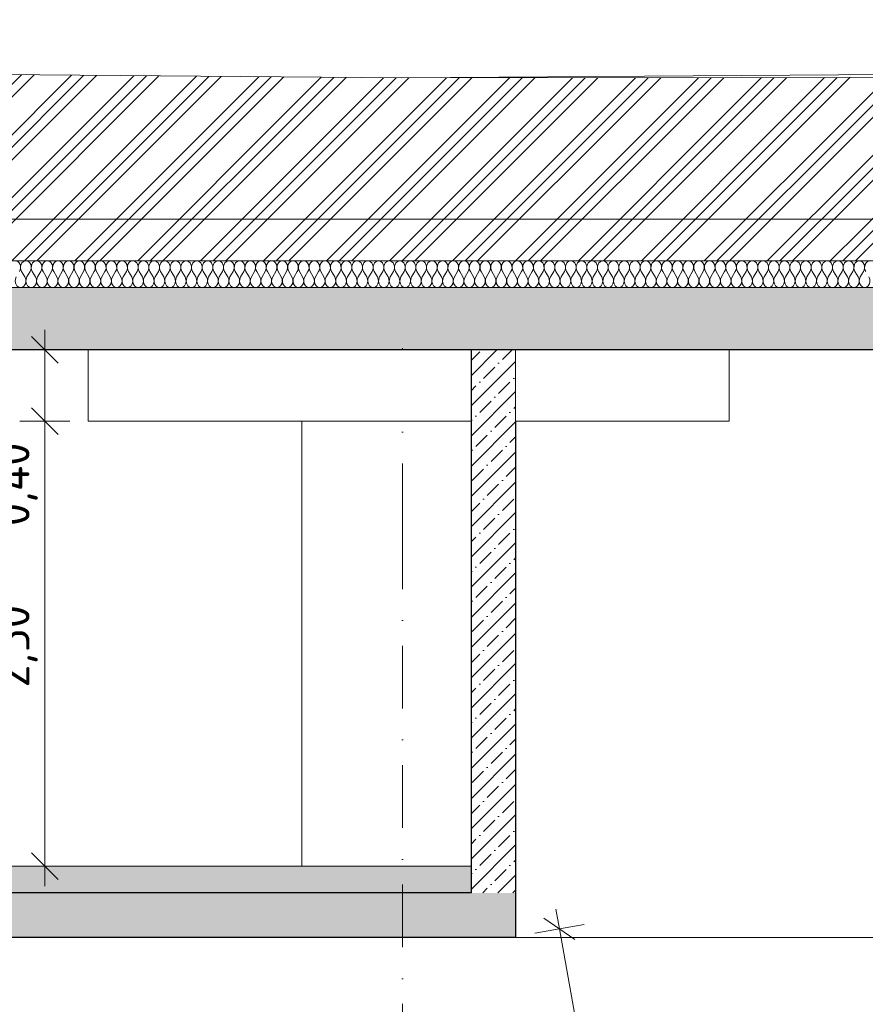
# Model space of a CAD drawing. Header units: millimetres. Extents: x -7244281 to -6598479, y 5719953 to 5938280.
# Tile 7 of 73: x -6799491 to -6794743, y 5729421 to 5734951. Entities that reach past the tile are written whole.
import ezdxf
from ezdxf.enums import TextEntityAlignment as Align

# ---------------------------------------------------------------- set-up
doc = ezdxf.new("R2010")
doc.units = ezdxf.units.MM
doc.header["$MEASUREMENT"] = 0
doc.set_wipeout_variables(frame=1)
doc.linetypes.add('Wipeout_Contour', pattern=[1000, 0, -1000])
doc.linetypes.add('Штрихпунктирная', pattern=[670.277762, 352.777767, -176.388884, 0, -141.111112])
for name, color, linetype, lineweight in [('0_Ном._пера__1', 7, 'Continuous', 0), ('0_Ном._пера__120', 7, 'Continuous', 0), ('АР-Перекрытия_Приямки.АР_Ном._пера__1', 7, 'Continuous', 30), ('АР-Перекрытия_Приямки.АР_Ном._пера__101', 252, 'Continuous', 0), ('АР-Разуклонка кровли_Ном._пера__1', 7, 'Continuous', 0), ('АР-Стены_внутренние_пилоны.АР_Ном._пера__1', 7, 'Continuous', 30), ('АР-Чертеж-Оси_Осевые размеры.АР_Ном._пера__120', 7, 'Continuous', 0), ('АР-Чертеж-Размеры.АР_Ном._пера__1', 7, 'Continuous', 0), ('Местность - Рельеф_Ном._пера__1', 7, 'Continuous', 0)]:
    doc.layers.add(name, color=color, linetype=linetype, lineweight=lineweight)
for name, color, linetype in [('АР-Перекрытия_Приямки.АР', 7, 'Continuous'), ('АР-Разуклонка кровли', 7, 'Continuous'), ('АР-Стены_внутренние_пилоны.АР', 7, 'Continuous'), ('АР-Чертеж-Оси_Осевые размеры.АР', 7, 'Continuous'), ('АР-Чертеж-Размеры.АР', 7, 'Continuous'), ('Местность - Рельеф', 7, 'Continuous')]:
    doc.layers.add(name, color=color, linetype=linetype)
doc.layers.add('АР-Перекрытия_Приямки.АР_Ном._пера__180', color=7, linetype='Continuous', lineweight=5, true_color=0xd6cda7)
doc.styles.add('РЎР“Р•РќР•Р\xa0Р\x98Р\xa0_РЎРўР\x98Р›Р¬_1', font='GOTHIC.TTF')
doc.styles.add('РЎР“Р•РќР•Р\xa0Р\x98Р\xa0_РЎРўР\x98Р›Р¬_2', font='GOST_Common.ttf')
doc.dimstyles.new('СГЕНЕРИР_СТИЛЬ__2', dxfattribs={"dimtxt": 300, "dimasz": 142.5, "dimexe": 0.18, "dimexo": 0.0625, "dimgap": 0, "dimtad": 1, "dimlfac": 0.001, "dimzin": 0, "dimdsep": 46, "dimtxsty": 'РЎР“Р•РќР•Р\xa0Р\x98Р\xa0_РЎРўР\x98Р›Р¬_2', "dimblk": 'ARROWHEAD_6', "dimblk1": 'ARROWHEAD_6', "dimblk2": 'ARROWHEAD_6', "dimcen": 0.09, "dimclrd": 7, "dimclre": 7, "dimclrt": 7, "dimadec": 0, "dimazin": 0, "dimtfac": 1, "dimtdec": 4, "dimtmove": 0, "dimatfit": 3, "dimfxl": 1, "dimtolj": 1, "dimtzin": 0, "dimarcsym": 0})
doc.dimstyles.new('СГЕНЕРИР_СТИЛЬ__3', dxfattribs={"dimtxt": 200, "dimasz": 142.5, "dimexe": 0.18, "dimexo": 300000, "dimgap": 0, "dimtad": 1, "dimlfac": 0.001, "dimzin": 0, "dimdsep": 46, "dimtxsty": 'РЎР“Р•РќР•Р\xa0Р\x98Р\xa0_РЎРўР\x98Р›Р¬_2', "dimblk": 'ARROWHEAD_6', "dimblk1": 'ARROWHEAD_6', "dimblk2": 'ARROWHEAD_6', "dimcen": 0.09, "dimclrd": 7, "dimclre": 7, "dimclrt": 7, "dimadec": 0, "dimazin": 0, "dimtfac": 1, "dimtdec": 4, "dimtmove": 0, "dimatfit": 3, "dimfxl": 1, "dimtolj": 1, "dimtzin": 0, "dimarcsym": 0})
pattern_1 = [(45, (-6283484.88, 5731196.98), (-84.852814, 84.852814), []), (45, (-6283527.3, 5731239.41), (-84.852814, 84.852814), [90, -30, 0, -30])]

# ---------------------------------------------------------------- blocks, each defined once
blk = doc.blocks.new('Элемент Разреза_2_1', base_point=(-6283484.9, 5731197))
at = {"layer": 'АР-Стены_внутренние_пилоны.АР', "linetype": 'Continuous', "lineweight": 0, "true_color": 0x000000}
h = blk.add_hatch(dxfattribs=at)
h.set_pattern_fill('ЖЕЛЕЗОБЕТОН__PROJECT__0001', color=18, style=0, pattern_type=2)
h.set_pattern_definition(pattern_1)
h.paths.add_polyline_path([(-6796706.6, 5733097), (-6796956.6, 5733097), (-6796956.6, 5730047), (-6796706.6, 5730047)])
at = {"layer": 'АР-Стены_внутренние_пилоны.АР_Ном._пера__1', "color": 7, "linetype": 'Continuous', "lineweight": 30}
for p, q in [((-6796956.6, 5733097), (-6796956.6, 5730197)), ((-6796706.6, 5733097), (-6796706.6, 5730047)), ((-6796956.6, 5730197), (-6796956.6, 5730047))]:
    blk.add_line(p, q, dxfattribs=at)
blk = doc.blocks.new('Элемент Разреза_6_1', base_point=(-6283484.9, 5731197))
at = {"layer": 'АР-Перекрытия_Приямки.АР_Ном._пера__101', "linetype": 'Continuous', "lineweight": 0}
h = blk.add_hatch(dxfattribs=at)
h.set_pattern_fill('ЖЕЛЕЗОБЕТОН__PROJECT__0001', color=252, style=0, pattern_type=2)
h.set_pattern_definition(pattern_1)
h.paths.add_polyline_path([(-6808853.1, 5733097), (-6767056.6, 5733097), (-6767056.6, 5733447), (-6808853.1, 5733447)])
at = {"layer": 'АР-Перекрытия_Приямки.АР_Ном._пера__1', "color": 7, "linetype": 'Continuous', "lineweight": 30}
for p, q in [((-6767056.6, 5733447), (-6808853.1, 5733447)), ((-6796956.6, 5733097), (-6808853.1, 5733097)), ((-6796706.6, 5733097), (-6796956.6, 5733097)), ((-6767456.6, 5733097), (-6796706.6, 5733097))]:
    blk.add_line(p, q, dxfattribs=at)
blk = doc.blocks.new('Элемент Разреза_7_1', base_point=(-6283484.9, 5731197))
at = {"layer": 'АР-Стены_внутренние_пилоны.АР_Ном._пера__1', "color": 7, "linetype": 'Continuous', "lineweight": 20}
for p in [(-6789706.6, 5733097), (-6796706.6, 5729797)]:
    blk.add_line(p, (-6789706.6, 5729797), dxfattribs=at)
blk = doc.blocks.new('Элемент Разреза_9_1', base_point=(-6283484.9, 5731197))
at = {"layer": 'Местность - Рельеф', "linetype": 'Continuous', "lineweight": 0, "true_color": 0x000000}
h = blk.add_hatch(dxfattribs=at)
h.set_pattern_fill('АЛЮМИНИЙ_0001', color=18, style=0, pattern_type=2)
h.set_pattern_definition([(45, (-6283484.88, 5731196.98), (-176.7767, 176.7767), []), (45, (-6283520.23, 5731232.34), (-176.7767, 176.7767), []), (45, (-6283555.6, 5731267.7), (-176.7767, 176.7767), [])])
h.paths.add_polyline_path([(-6808853.1, 5733447), (-6767056.6, 5733447), (-6767056.6, 5729797), (-6764184.8, 5729797), (-6764184.8, 5734950.9), (-6765000.5, 5734934), (-6768199.7, 5734932.4), (-6777057.5, 5734897), (-6783555, 5734762.4), (-6785794.5, 5734713.8), (-6789811.1, 5734630.6), (-6797346.2, 5734623.6), (-6802770.1, 5734669), (-6808169.9, 5734610.5), (-6808294.5, 5734612.9), (-6808853.1, 5734614.7)])
at = {"layer": 'Местность - Рельеф_Ном._пера__1', "color": 7, "linetype": 'Continuous', "lineweight": 0}
blk.add_line((-6786181.8, 5734705.7), (-6797346.2, 5734623.6), dxfattribs=at)
at = {"layer": 'Местность - Рельеф_Ном._пера__1', "color": 7, "linetype": 'Continuous', "lineweight": 0, "flags": 128}
blk.add_lwpolyline([(-6808853.1, 5734614.7), (-6808294.5, 5734612.9), (-6808169.9, 5734610.5), (-6802770.1, 5734669), (-6797346.2, 5734623.6), (-6789811.1, 5734630.6), (-6785794.5, 5734713.8), (-6783555, 5734762.4), (-6777057.5, 5734897), (-6768199.7, 5734932.4), (-6765000.5, 5734934), (-6764184.8, 5734950.9)], dxfattribs=at)
blk = doc.blocks.new('Элемент Разреза_12_1', base_point=(-6283484.9, 5731197))
at = {"layer": 'АР-Разуклонка кровли_Ном._пера__1', "color": 7, "linetype": 'Continuous', "lineweight": 0, "flags": 128}
blk.add_lwpolyline([(-6767056.6, 5733787), (-6769790.5, 5733831.5), (-6808853.1, 5733831.5)], dxfattribs=at)
blk = doc.blocks.new('Элемент Разреза_16_1', base_point=(-6283484.9, 5731197))
at = {"layer": 'АР-Стены_внутренние_пилоны.АР_Ном._пера__1', "color": 7, "linetype": 'Continuous', "lineweight": 0}
blk.add_line((-6797906.6, 5730197), (-6797906.6, 5733097), dxfattribs=at)
blk = doc.blocks.new('Стандартный Маркер Сетки[2]_1', base_point=(-6797341.6, 5733105.3))
at = {"layer": 'АР-Чертеж-Оси_Осевые размеры.АР_Ном._пера__120', "color": 7, "linetype": 'Штрихпунктирная', "lineweight": 0}
for q in [(-6797341.6, 5733105.3), (-6797341.6, 5724964.3)]:
    blk.add_line((-6797341.6, 5732105.3), q, dxfattribs=at)
at = {"layer": 'АР-Чертеж-Оси_Осевые размеры.АР_Ном._пера__120', "color": 7, "lineweight": 0, "style": 'РЎР“Р•РќР•Р\xa0Р\x98Р\xa0_РЎРўР\x98Р›Р¬_1'}
blk.add_attdef('AC_MarkerText_1', text='', height=350, rotation=360, dxfattribs=at).set_placement((-6797341.6, 5723653.1), align=Align.TOP_CENTER)
blk = doc.blocks.new('Элемент Разреза_18_1', base_point=(-6283484.9, 5731197))
at = {"layer": 'АР-Перекрытия_Приямки.АР_Ном._пера__101', "linetype": 'Continuous', "lineweight": 0}
h = blk.add_hatch(dxfattribs=at)
h.set_pattern_fill('ЖЕЛЕЗОБЕТОН__PROJECT__0001', color=252, style=0, pattern_type=2)
h.set_pattern_definition(pattern_1)
h.paths.add_polyline_path([(-6808853.1, 5729797), (-6796706.6, 5729797), (-6796706.6, 5730047), (-6796956.6, 5730047), (-6808853.1, 5730047)])
at = {"layer": 'АР-Перекрытия_Приямки.АР_Ном._пера__180', "linetype": 'Continuous', "lineweight": 0, "true_color": 0xf4f1e8}
blk.add_hatch(color=7, dxfattribs=at).paths.add_polyline_path([(-6808853.1, 5730047), (-6796956.6, 5730047), (-6796956.6, 5730197), (-6808853.1, 5730197)])
at = {"layer": 'АР-Перекрытия_Приямки.АР_Ном._пера__1', "color": 7, "linetype": 'Continuous', "lineweight": 0}
blk.add_line((-6796956.6, 5730197), (-6808853.1, 5730197), dxfattribs=at)
at = {"layer": 'АР-Перекрытия_Приямки.АР_Ном._пера__1', "color": 7, "linetype": 'Continuous', "lineweight": 30}
for p, q in [((-6796956.6, 5730047), (-6808853.1, 5730047)), ((-6796706.6, 5730047), (-6796706.6, 5729797)), ((-6796706.6, 5729797), (-6806056.6, 5729797))]:
    blk.add_line(p, q, dxfattribs=at)
blk = doc.blocks.new('*D50', base_point=(-6283484.9, 5731197))
at = {"layer": 'АР-Чертеж-Размеры.АР_Ном._пера__1', "color": 7, "linetype": 'Continuous', "lineweight": 0, "transparency": 16777216}
for p, q in [((-6796460.4, 5729845.2), (-6796480.3, 5729955.9)), ((-6796373.3, 5729784.7), (-6796547.5, 5729905.7)), ((-6796322, 5729870.1), (-6796598.8, 5729820.3)), ((-6796064.3, 5727644.5), (-6796460.4, 5729845.2)), ((-6795925.9, 5727669.4), (-6796202.7, 5727619.6)), ((-6796151.4, 5727705.1), (-6795977.2, 5727584)), ((-6796044.4, 5727533.8), (-6796064.3, 5727644.5))]:
    blk.add_line(p, q, dxfattribs=at)
at = {"layer": 'АР-Чертеж-Размеры.АР_Ном._пера__1', "color": 7, "lineweight": 0, "transparency": 16777216, "insert": (-6796271.7, 5729135.7), "char_height": 300, "attachment_point": 7, "rotation": 280.204, "style": 'РЎР“Р•РќР•Р\xa0Р\x98Р\xa0_РЎРўР\x98Р›Р¬_2'}
blk.add_mtext('\\A1;{\\pql;\\fGOST Common|b0|i0|c204|p0;\\W1.000000;2,24}', dxfattribs=at)
blk = doc.blocks.new('ARROWHEAD_6')
at = {"color": 0, "linetype": 'Continuous', "lineweight": 0}
for p, q in [((-0.5, -0.5), (0.5, 0.5)), ((0, 0), (-1, 0))]:
    blk.add_line(p, q, dxfattribs=at)
blk = doc.blocks.new('*D51', base_point=(-6283484.9, 5731197))
at = {"layer": 'АР-Чертеж-Размеры.АР_Ном._пера__1', "color": 7, "linetype": 'Continuous', "lineweight": 0, "transparency": 16777216}
for p, q in [((-6799424.7, 5732772), (-6799274.7, 5732622)), ((-6799209, 5732697), (-6799490.3, 5732697)), ((-6799349.7, 5730197), (-6799349.7, 5732697)), ((-6799424.7, 5730272), (-6799274.7, 5730122)), ((-6799209, 5730197), (-6799490.3, 5730197)), ((-6799349.7, 5730084.5), (-6799349.7, 5730197))]:
    blk.add_line(p, q, dxfattribs=at)
at = {"layer": 'АР-Чертеж-Размеры.АР_Ном._пера__1', "color": 7, "lineweight": 0, "transparency": 16777216, "char_height": 200, "attachment_point": 7, "rotation": 90, "style": 'РЎР“Р•РќР•Р\xa0Р\x98Р\xa0_РЎРўР\x98Р›Р¬_2'}
for s, insert in [('\\A1;{\\pql;\\fGOST Common|b0|i0|c204|p0;\\W1.000000;0,40}', (-6799389.7, 5732106.9)), ('\\A1;{\\pql;\\fGOST Common|b0|i0|c204|p0;\\W1.000000;2,50}', (-6799389.7, 5731199.5))]:
    blk.add_mtext(s, dxfattribs=dict(at, insert=insert))
blk = doc.blocks.new('*D52', base_point=(-6283484.9, 5731197))
at = {"layer": 'АР-Чертеж-Размеры.АР_Ном._пера__1', "color": 7, "linetype": 'Continuous', "lineweight": 0, "transparency": 16777216}
for p, q in [((-6799349.7, 5733097), (-6799349.7, 5733209.5)), ((-6799274.7, 5733022), (-6799424.7, 5733172)), ((-6799209, 5733097), (-6799490.3, 5733097)), ((-6799349.7, 5732697), (-6799349.7, 5733097)), ((-6799424.7, 5732772), (-6799274.7, 5732622)), ((-6799209, 5732697), (-6799490.3, 5732697))]:
    blk.add_line(p, q, dxfattribs=at)
blk = doc.blocks.new('*X55', base_point=(-6283484.9, 5731197))
at = {"layer": '0_Ном._пера__1', "color": 7, "linetype": 'Continuous', "lineweight": 0}
for p, q in [((-6799462.5, 5733507), (-6799480.5, 5733537)), ((-6799450.5, 5733507), (-6799432.5, 5733537)), ((-6799402.5, 5733507), (-6799420.5, 5733537)), ((-6799390.5, 5733507), (-6799372.5, 5733537)), ((-6799342.5, 5733507), (-6799360.5, 5733537)), ((-6799330.5, 5733507), (-6799312.5, 5733537)), ((-6799282.5, 5733507), (-6799300.5, 5733537)), ((-6799270.5, 5733507), (-6799252.5, 5733537)), ((-6799222.5, 5733507), (-6799240.5, 5733537)), ((-6799210.5, 5733507), (-6799192.5, 5733537)), ((-6799162.5, 5733507), (-6799180.5, 5733537)), ((-6799150.5, 5733507), (-6799132.5, 5733537)), ((-6799102.5, 5733507), (-6799120.5, 5733537)), ((-6799090.5, 5733507), (-6799072.5, 5733537)), ((-6799042.5, 5733507), (-6799060.5, 5733537)), ((-6799030.5, 5733507), (-6799012.5, 5733537)), ((-6798982.5, 5733507), (-6799000.5, 5733537)), ((-6798970.5, 5733507), (-6798952.5, 5733537)), ((-6798922.5, 5733507), (-6798940.5, 5733537)), ((-6798910.5, 5733507), (-6798892.5, 5733537)), ((-6798862.5, 5733507), (-6798880.5, 5733537)), ((-6798850.5, 5733507), (-6798832.5, 5733537)), ((-6798802.5, 5733507), (-6798820.5, 5733537)), ((-6798790.5, 5733507), (-6798772.5, 5733537)), ((-6798742.5, 5733507), (-6798760.5, 5733537)), ((-6798730.5, 5733507), (-6798712.5, 5733537)), ((-6798682.5, 5733507), (-6798700.5, 5733537)), ((-6798670.5, 5733507), (-6798652.5, 5733537)), ((-6798622.5, 5733507), (-6798640.5, 5733537)), ((-6798610.5, 5733507), (-6798592.5, 5733537)), ((-6798562.5, 5733507), (-6798580.5, 5733537)), ((-6798550.5, 5733507), (-6798532.5, 5733537)), ((-6798502.5, 5733507), (-6798520.5, 5733537)), ((-6798490.5, 5733507), (-6798472.5, 5733537)), ((-6798442.5, 5733507), (-6798460.5, 5733537)), ((-6798430.5, 5733507), (-6798412.5, 5733537)), ((-6798382.5, 5733507), (-6798400.5, 5733537)), ((-6798370.5, 5733507), (-6798352.5, 5733537)), ((-6798322.5, 5733507), (-6798340.5, 5733537)), ((-6798310.5, 5733507), (-6798292.5, 5733537)), ((-6798262.5, 5733507), (-6798280.5, 5733537)), ((-6798250.5, 5733507), (-6798232.5, 5733537)), ((-6798202.5, 5733507), (-6798220.5, 5733537)), ((-6798190.5, 5733507), (-6798172.5, 5733537)), ((-6798142.5, 5733507), (-6798160.5, 5733537)), ((-6798130.5, 5733507), (-6798112.5, 5733537)), ((-6798082.5, 5733507), (-6798100.5, 5733537)), ((-6798070.5, 5733507), (-6798052.5, 5733537)), ((-6798022.5, 5733507), (-6798040.5, 5733537)), ((-6798010.5, 5733507), (-6797992.5, 5733537)), ((-6797962.5, 5733507), (-6797980.5, 5733537)), ((-6797950.5, 5733507), (-6797932.5, 5733537)), ((-6797902.5, 5733507), (-6797920.5, 5733537)), ((-6797890.5, 5733507), (-6797872.5, 5733537)), ((-6797842.5, 5733507), (-6797860.5, 5733537)), ((-6797830.5, 5733507), (-6797812.5, 5733537)), ((-6797782.5, 5733507), (-6797800.5, 5733537)), ((-6797770.5, 5733507), (-6797752.5, 5733537)), ((-6797722.5, 5733507), (-6797740.5, 5733537)), ((-6797710.5, 5733507), (-6797692.5, 5733537)), ((-6797662.5, 5733507), (-6797680.5, 5733537)), ((-6797650.5, 5733507), (-6797632.5, 5733537)), ((-6797602.5, 5733507), (-6797620.5, 5733537)), ((-6797590.5, 5733507), (-6797572.5, 5733537)), ((-6797542.5, 5733507), (-6797560.5, 5733537)), ((-6797530.5, 5733507), (-6797512.5, 5733537)), ((-6797482.5, 5733507), (-6797500.5, 5733537)), ((-6797470.5, 5733507), (-6797452.5, 5733537)), ((-6797422.5, 5733507), (-6797440.5, 5733537)), ((-6797410.5, 5733507), (-6797392.5, 5733537)), ((-6797362.5, 5733507), (-6797380.5, 5733537)), ((-6797350.5, 5733507), (-6797332.5, 5733537)), ((-6797302.5, 5733507), (-6797320.5, 5733537)), ((-6797290.5, 5733507), (-6797272.5, 5733537)), ((-6797242.5, 5733507), (-6797260.5, 5733537)), ((-6797230.5, 5733507), (-6797212.5, 5733537)), ((-6797182.5, 5733507), (-6797200.5, 5733537)), ((-6797170.5, 5733507), (-6797152.5, 5733537)), ((-6797122.5, 5733507), (-6797140.5, 5733537)), ((-6797110.5, 5733507), (-6797092.5, 5733537)), ((-6797062.5, 5733507), (-6797080.5, 5733537)), ((-6797050.5, 5733507), (-6797032.5, 5733537)), ((-6797002.5, 5733507), (-6797020.5, 5733537)), ((-6796990.5, 5733507), (-6796972.5, 5733537)), ((-6796942.5, 5733507), (-6796960.5, 5733537)), ((-6796930.5, 5733507), (-6796912.5, 5733537)), ((-6796882.5, 5733507), (-6796900.5, 5733537)), ((-6796870.5, 5733507), (-6796852.5, 5733537)), ((-6796822.5, 5733507), (-6796840.5, 5733537)), ((-6796810.5, 5733507), (-6796792.5, 5733537)), ((-6796762.5, 5733507), (-6796780.5, 5733537)), ((-6796750.5, 5733507), (-6796732.5, 5733537)), ((-6796702.5, 5733507), (-6796720.5, 5733537)), ((-6796690.5, 5733507), (-6796672.5, 5733537)), ((-6796642.5, 5733507), (-6796660.5, 5733537)), ((-6796630.5, 5733507), (-6796612.5, 5733537)), ((-6796582.5, 5733507), (-6796600.5, 5733537)), ((-6796570.5, 5733507), (-6796552.5, 5733537)), ((-6796522.5, 5733507), (-6796540.5, 5733537)), ((-6796510.5, 5733507), (-6796492.5, 5733537)), ((-6796462.5, 5733507), (-6796480.5, 5733537)), ((-6796450.5, 5733507), (-6796432.5, 5733537)), ((-6796402.5, 5733507), (-6796420.5, 5733537)), ((-6796390.5, 5733507), (-6796372.5, 5733537)), ((-6796342.5, 5733507), (-6796360.5, 5733537)), ((-6796330.5, 5733507), (-6796312.5, 5733537)), ((-6796282.5, 5733507), (-6796300.5, 5733537)), ((-6796270.5, 5733507), (-6796252.5, 5733537)), ((-6796222.5, 5733507), (-6796240.5, 5733537)), ((-6796210.5, 5733507), (-6796192.5, 5733537)), ((-6796162.5, 5733507), (-6796180.5, 5733537)), ((-6796150.5, 5733507), (-6796132.5, 5733537)), ((-6796102.5, 5733507), (-6796120.5, 5733537)), ((-6796090.5, 5733507), (-6796072.5, 5733537)), ((-6796042.5, 5733507), (-6796060.5, 5733537)), ((-6796030.5, 5733507), (-6796012.5, 5733537)), ((-6795982.5, 5733507), (-6796000.5, 5733537)), ((-6795970.5, 5733507), (-6795952.5, 5733537)), ((-6795922.5, 5733507), (-6795940.5, 5733537)), ((-6795910.5, 5733507), (-6795892.5, 5733537)), ((-6795862.5, 5733507), (-6795880.5, 5733537)), ((-6795850.5, 5733507), (-6795832.5, 5733537)), ((-6795802.5, 5733507), (-6795820.5, 5733537)), ((-6795790.5, 5733507), (-6795772.5, 5733537)), ((-6795742.5, 5733507), (-6795760.5, 5733537)), ((-6795730.5, 5733507), (-6795712.5, 5733537)), ((-6795682.5, 5733507), (-6795700.5, 5733537)), ((-6795670.5, 5733507), (-6795652.5, 5733537)), ((-6795622.5, 5733507), (-6795640.5, 5733537)), ((-6795610.5, 5733507), (-6795592.5, 5733537)), ((-6795562.5, 5733507), (-6795580.5, 5733537)), ((-6795550.5, 5733507), (-6795532.5, 5733537)), ((-6795502.5, 5733507), (-6795520.5, 5733537)), ((-6795490.5, 5733507), (-6795472.5, 5733537)), ((-6795442.5, 5733507), (-6795460.5, 5733537)), ((-6795430.5, 5733507), (-6795412.5, 5733537)), ((-6795382.5, 5733507), (-6795400.5, 5733537)), ((-6795370.5, 5733507), (-6795352.5, 5733537)), ((-6795322.5, 5733507), (-6795340.5, 5733537)), ((-6795310.5, 5733507), (-6795292.5, 5733537)), ((-6795262.5, 5733507), (-6795280.5, 5733537)), ((-6795250.5, 5733507), (-6795232.5, 5733537)), ((-6795202.5, 5733507), (-6795220.5, 5733537)), ((-6795190.5, 5733507), (-6795172.5, 5733537)), ((-6795142.5, 5733507), (-6795160.5, 5733537)), ((-6795130.5, 5733507), (-6795112.5, 5733537)), ((-6795082.5, 5733507), (-6795100.5, 5733537)), ((-6795070.5, 5733507), (-6795052.5, 5733537)), ((-6795022.5, 5733507), (-6795040.5, 5733537)), ((-6795010.5, 5733507), (-6794992.5, 5733537)), ((-6794962.5, 5733507), (-6794980.5, 5733537)), ((-6794950.5, 5733507), (-6794932.5, 5733537)), ((-6794902.5, 5733507), (-6794920.5, 5733537)), ((-6794890.5, 5733507), (-6794872.5, 5733537)), ((-6794842.5, 5733507), (-6794860.5, 5733537)), ((-6794830.5, 5733507), (-6794812.5, 5733537)), ((-6794782.5, 5733507), (-6794800.5, 5733537)), ((-6794770.5, 5733507), (-6794752.5, 5733537))]:
    blk.add_line(p, q, dxfattribs=at)
for centre, start_param, end_param in [((-6799516.5, 5733559.5), 4.068888, 6.283185), ((-6799456.5, 5733559.5), 0, 2.214297), ((-6799456.5, 5733559.5), 4.068888, 6.283185), ((-6799396.5, 5733559.5), 0, 2.214297), ((-6799396.5, 5733559.5), 4.068888, 6.283185), ((-6799336.5, 5733559.5), 0, 2.214297), ((-6799336.5, 5733559.5), 4.068888, 6.283185), ((-6799276.5, 5733559.5), 0, 2.214297), ((-6799276.5, 5733559.5), 4.068888, 6.283185), ((-6799216.5, 5733559.5), 0, 2.214297), ((-6799216.5, 5733559.5), 4.068888, 6.283185), ((-6799156.5, 5733559.5), 0, 2.214297), ((-6799156.5, 5733559.5), 4.068888, 6.283185), ((-6799096.5, 5733559.5), 0, 2.214297), ((-6799096.5, 5733559.5), 4.068888, 6.283185), ((-6799036.5, 5733559.5), 0, 2.214297), ((-6799036.5, 5733559.5), 4.068888, 6.283185), ((-6798976.5, 5733559.5), 0, 2.214297), ((-6798976.5, 5733559.5), 4.068888, 6.283185), ((-6798916.5, 5733559.5), 0, 2.214297), ((-6798916.5, 5733559.5), 4.068888, 6.283185), ((-6798856.5, 5733559.5), 0, 2.214297), ((-6798856.5, 5733559.5), 4.068888, 6.283185), ((-6798796.5, 5733559.5), 0, 2.214297), ((-6798796.5, 5733559.5), 4.068888, 6.283185), ((-6798736.5, 5733559.5), 0, 2.214297), ((-6798736.5, 5733559.5), 4.068888, 6.283185), ((-6798676.5, 5733559.5), 0, 2.214297), ((-6798676.5, 5733559.5), 4.068888, 6.283185), ((-6798616.5, 5733559.5), 0, 2.214297), ((-6798616.5, 5733559.5), 4.068888, 6.283185), ((-6798556.5, 5733559.5), 0, 2.214297), ((-6798556.5, 5733559.5), 4.068888, 6.283185), ((-6798496.5, 5733559.5), 0, 2.214297), ((-6798496.5, 5733559.5), 4.068888, 6.283185), ((-6798436.5, 5733559.5), 0, 2.214297), ((-6798436.5, 5733559.5), 4.068888, 6.283185), ((-6798376.5, 5733559.5), 0, 2.214297), ((-6798376.5, 5733559.5), 4.068888, 6.283185), ((-6798316.5, 5733559.5), 0, 2.214297), ((-6798316.5, 5733559.5), 4.068888, 6.283185), ((-6798256.5, 5733559.5), 0, 2.214297), ((-6798256.5, 5733559.5), 4.068888, 6.283185), ((-6798196.5, 5733559.5), 0, 2.214297), ((-6798196.5, 5733559.5), 4.068888, 6.283185), ((-6798136.5, 5733559.5), 0, 2.214297), ((-6798136.5, 5733559.5), 4.068888, 6.283185), ((-6798076.5, 5733559.5), 0, 2.214297), ((-6798076.5, 5733559.5), 4.068888, 6.283185), ((-6798016.5, 5733559.5), 0, 2.214297), ((-6798016.5, 5733559.5), 4.068888, 6.283185), ((-6797956.5, 5733559.5), 0, 2.214297), ((-6797956.5, 5733559.5), 4.068888, 6.283185), ((-6797896.5, 5733559.5), 0, 2.214297), ((-6797896.5, 5733559.5), 4.068888, 6.283185), ((-6797836.5, 5733559.5), 0, 2.214297), ((-6797836.5, 5733559.5), 4.068888, 6.283185), ((-6797776.5, 5733559.5), 0, 2.214297), ((-6797776.5, 5733559.5), 4.068888, 6.283185), ((-6797716.5, 5733559.5), 0, 2.214297), ((-6797716.5, 5733559.5), 4.068888, 6.283185), ((-6797656.5, 5733559.5), 0, 2.214297), ((-6797656.5, 5733559.5), 4.068888, 6.283185), ((-6797596.5, 5733559.5), 0, 2.214297), ((-6797596.5, 5733559.5), 4.068888, 6.283185), ((-6797536.5, 5733559.5), 0, 2.214297), ((-6797536.5, 5733559.5), 4.068888, 6.283185), ((-6797476.5, 5733559.5), 0, 2.214297), ((-6797476.5, 5733559.5), 4.068888, 6.283185), ((-6797416.5, 5733559.5), 0, 2.214297), ((-6797416.5, 5733559.5), 4.068888, 6.283185), ((-6797356.5, 5733559.5), 0, 2.214297), ((-6797356.5, 5733559.5), 4.068888, 6.283185), ((-6797296.5, 5733559.5), 0, 2.214297), ((-6797296.5, 5733559.5), 4.068888, 6.283185), ((-6797236.5, 5733559.5), 0, 2.214297), ((-6797236.5, 5733559.5), 4.068888, 6.283185), ((-6797176.5, 5733559.5), 0, 2.214297), ((-6797176.5, 5733559.5), 4.068888, 6.283185), ((-6797116.5, 5733559.5), 0, 2.214297), ((-6797116.5, 5733559.5), 4.068888, 6.283185), ((-6797056.5, 5733559.5), 0, 2.214297), ((-6797056.5, 5733559.5), 4.068888, 6.283185), ((-6796996.5, 5733559.5), 0, 2.214297), ((-6796996.5, 5733559.5), 4.068888, 6.283185), ((-6796936.5, 5733559.5), 0, 2.214297), ((-6796936.5, 5733559.5), 4.068888, 6.283185), ((-6796876.5, 5733559.5), 0, 2.214297), ((-6796876.5, 5733559.5), 4.068888, 6.283185), ((-6796816.5, 5733559.5), 0, 2.214297), ((-6796816.5, 5733559.5), 4.068888, 6.283185), ((-6796756.5, 5733559.5), 0, 2.214297), ((-6796756.5, 5733559.5), 4.068888, 6.283185), ((-6796696.5, 5733559.5), 0, 2.214297), ((-6796696.5, 5733559.5), 4.068888, 6.283185), ((-6796636.5, 5733559.5), 0, 2.214297), ((-6796636.5, 5733559.5), 4.068888, 6.283185), ((-6796576.5, 5733559.5), 0, 2.214297), ((-6796576.5, 5733559.5), 4.068888, 6.283185), ((-6796516.5, 5733559.5), 0, 2.214297), ((-6796516.5, 5733559.5), 4.068888, 6.283185), ((-6796456.5, 5733559.5), 0, 2.214297), ((-6796456.5, 5733559.5), 4.068888, 6.283185), ((-6796396.5, 5733559.5), 0, 2.214297), ((-6796396.5, 5733559.5), 4.068888, 6.283185), ((-6796336.5, 5733559.5), 0, 2.214297), ((-6796336.5, 5733559.5), 4.068888, 6.283185), ((-6796276.5, 5733559.5), 0, 2.214297), ((-6796276.5, 5733559.5), 4.068888, 6.283185), ((-6796216.5, 5733559.5), 0, 2.214297), ((-6796216.5, 5733559.5), 4.068888, 6.283185), ((-6796156.5, 5733559.5), 0, 2.214297), ((-6796156.5, 5733559.5), 4.068888, 6.283185), ((-6796096.5, 5733559.5), 0, 2.214297), ((-6796096.5, 5733559.5), 4.068888, 6.283185), ((-6796036.5, 5733559.5), 0, 2.214297), ((-6796036.5, 5733559.5), 4.068888, 6.283185), ((-6795976.5, 5733559.5), 0, 2.214297), ((-6795976.5, 5733559.5), 4.068888, 6.283185), ((-6795916.5, 5733559.5), 0, 2.214297), ((-6795916.5, 5733559.5), 4.068888, 6.283185), ((-6795856.5, 5733559.5), 0, 2.214297), ((-6795856.5, 5733559.5), 4.068888, 6.283185), ((-6795796.5, 5733559.5), 0, 2.214297), ((-6795796.5, 5733559.5), 4.068888, 6.283185), ((-6795736.5, 5733559.5), 0, 2.214297), ((-6795736.5, 5733559.5), 4.068888, 6.283185), ((-6795676.5, 5733559.5), 0, 2.214297), ((-6795676.5, 5733559.5), 4.068888, 6.283185), ((-6795616.5, 5733559.5), 0, 2.214297), ((-6795616.5, 5733559.5), 4.068888, 6.283185), ((-6795556.5, 5733559.5), 0, 2.214297), ((-6795556.5, 5733559.5), 4.068888, 6.283185), ((-6795496.5, 5733559.5), 0, 2.214297), ((-6795496.5, 5733559.5), 4.068888, 6.283185), ((-6795436.5, 5733559.5), 0, 2.214297), ((-6795436.5, 5733559.5), 4.068888, 6.283185), ((-6795376.5, 5733559.5), 0, 2.214297), ((-6795376.5, 5733559.5), 4.068888, 6.283185), ((-6795316.5, 5733559.5), 0, 2.214297), ((-6795316.5, 5733559.5), 4.068888, 6.283185), ((-6795256.5, 5733559.5), 0, 2.214297), ((-6795256.5, 5733559.5), 4.068888, 6.283185), ((-6795196.5, 5733559.5), 0, 2.214297), ((-6795196.5, 5733559.5), 4.068888, 6.283185), ((-6795136.5, 5733559.5), 0, 2.214297), ((-6795136.5, 5733559.5), 4.068888, 6.283185), ((-6795076.5, 5733559.5), 0, 2.214297), ((-6795076.5, 5733559.5), 4.068888, 6.283185), ((-6795016.5, 5733559.5), 0, 2.214297), ((-6795016.5, 5733559.5), 4.068888, 6.283185), ((-6794956.5, 5733559.5), 0, 2.214297), ((-6794956.5, 5733559.5), 4.068888, 6.283185), ((-6794896.5, 5733559.5), 0, 2.214297), ((-6794896.5, 5733559.5), 4.068888, 6.283185), ((-6794836.5, 5733559.5), 0, 2.214297), ((-6794836.5, 5733559.5), 4.068888, 6.283185), ((-6794776.5, 5733559.5), 0, 2.214297), ((-6794776.5, 5733559.5), 4.068888, 6.283185), ((-6794716.5, 5733559.5), 0, 2.214297), ((-6799486.5, 5733484.5), 0.927295, 5.35589), ((-6799426.5, 5733484.5), 0.927295, 5.35589), ((-6799366.5, 5733484.5), 0.927295, 5.35589), ((-6799306.5, 5733484.5), 0.927295, 5.35589), ((-6799246.5, 5733484.5), 0.927295, 5.35589), ((-6799186.5, 5733484.5), 0.927295, 5.35589), ((-6799126.5, 5733484.5), 0.927295, 5.35589), ((-6799066.5, 5733484.5), 0.927295, 5.35589), ((-6799006.5, 5733484.5), 0.927295, 5.35589), ((-6798946.5, 5733484.5), 0.927295, 5.35589), ((-6798886.5, 5733484.5), 0.927295, 5.35589), ((-6798826.5, 5733484.5), 0.927295, 5.35589), ((-6798766.5, 5733484.5), 0.927295, 5.35589), ((-6798706.5, 5733484.5), 0.927295, 5.35589), ((-6798646.5, 5733484.5), 0.927295, 5.35589), ((-6798586.5, 5733484.5), 0.927295, 5.35589), ((-6798526.5, 5733484.5), 0.927295, 5.35589), ((-6798466.5, 5733484.5), 0.927295, 5.35589), ((-6798406.5, 5733484.5), 0.927295, 5.35589), ((-6798346.5, 5733484.5), 0.927295, 5.35589), ((-6798286.5, 5733484.5), 0.927295, 5.35589), ((-6798226.5, 5733484.5), 0.927295, 5.35589), ((-6798166.5, 5733484.5), 0.927295, 5.35589), ((-6798106.5, 5733484.5), 0.927295, 5.35589), ((-6798046.5, 5733484.5), 0.927295, 5.35589), ((-6797986.5, 5733484.5), 0.927295, 5.35589), ((-6797926.5, 5733484.5), 0.927295, 5.35589), ((-6797866.5, 5733484.5), 0.927295, 5.35589), ((-6797806.5, 5733484.5), 0.927295, 5.35589), ((-6797746.5, 5733484.5), 0.927295, 5.35589), ((-6797686.5, 5733484.5), 0.927295, 5.35589), ((-6797626.5, 5733484.5), 0.927295, 5.35589), ((-6797566.5, 5733484.5), 0.927295, 5.35589), ((-6797506.5, 5733484.5), 0.927295, 5.35589), ((-6797446.5, 5733484.5), 0.927295, 5.35589), ((-6797386.5, 5733484.5), 0.927295, 5.35589), ((-6797326.5, 5733484.5), 0.927295, 5.35589), ((-6797266.5, 5733484.5), 0.927295, 5.35589), ((-6797206.5, 5733484.5), 0.927295, 5.35589), ((-6797146.5, 5733484.5), 0.927295, 5.35589), ((-6797086.5, 5733484.5), 0.927295, 5.35589), ((-6797026.5, 5733484.5), 0.927295, 5.35589), ((-6796966.5, 5733484.5), 0.927295, 5.35589), ((-6796906.5, 5733484.5), 0.927295, 5.35589), ((-6796846.5, 5733484.5), 0.927295, 5.35589), ((-6796786.5, 5733484.5), 0.927295, 5.35589), ((-6796726.5, 5733484.5), 0.927295, 5.35589), ((-6796666.5, 5733484.5), 0.927295, 5.35589), ((-6796606.5, 5733484.5), 0.927295, 5.35589), ((-6796546.5, 5733484.5), 0.927295, 5.35589), ((-6796486.5, 5733484.5), 0.927295, 5.35589), ((-6796426.5, 5733484.5), 0.927295, 5.35589), ((-6796366.5, 5733484.5), 0.927295, 5.35589), ((-6796306.5, 5733484.5), 0.927295, 5.35589), ((-6796246.5, 5733484.5), 0.927295, 5.35589), ((-6796186.5, 5733484.5), 0.927295, 5.35589), ((-6796126.5, 5733484.5), 0.927295, 5.35589), ((-6796066.5, 5733484.5), 0.927295, 5.35589), ((-6796006.5, 5733484.5), 0.927295, 5.35589), ((-6795946.5, 5733484.5), 0.927295, 5.35589), ((-6795886.5, 5733484.5), 0.927295, 5.35589), ((-6795826.5, 5733484.5), 0.927295, 5.35589), ((-6795766.5, 5733484.5), 0.927295, 5.35589), ((-6795706.5, 5733484.5), 0.927295, 5.35589), ((-6795646.5, 5733484.5), 0.927295, 5.35589), ((-6795586.5, 5733484.5), 0.927295, 5.35589), ((-6795526.5, 5733484.5), 0.927295, 5.35589), ((-6795466.5, 5733484.5), 0.927295, 5.35589), ((-6795406.5, 5733484.5), 0.927295, 5.35589), ((-6795346.5, 5733484.5), 0.927295, 5.35589), ((-6795286.5, 5733484.5), 0.927295, 5.35589), ((-6795226.5, 5733484.5), 0.927295, 5.35589), ((-6795166.5, 5733484.5), 0.927295, 5.35589), ((-6795106.5, 5733484.5), 0.927295, 5.35589), ((-6795046.5, 5733484.5), 0.927295, 5.35589), ((-6794986.5, 5733484.5), 0.927295, 5.35589), ((-6794926.5, 5733484.5), 0.927295, 5.35589), ((-6794866.5, 5733484.5), 0.927295, 5.35589), ((-6794806.5, 5733484.5), 0.927295, 5.35589), ((-6794746.5, 5733484.5), 0.927295, 5.35589)]:
    blk.add_ellipse(centre, major_axis=(0, 37.5), ratio=0.8, start_param=start_param, end_param=end_param, dxfattribs=at)
blk = doc.blocks.new('Штриховка_1_1', base_point=(-6283484.9, 5731197))
at = {"color": 254, "linetype": 'Wipeout_Contour', "lineweight": 0, "ltscale": 35541248.03680699}
blk.add_wipeout([(-6808853.1, 5733447), (-6766906.4, 5733447), (-6766906.4, 5733597), (-6808853.1, 5733597)], dxfattribs=at)
at = {"layer": '0_Ном._пера__1', "color": 7, "linetype": 'Continuous', "lineweight": 0, "flags": 128}
blk.add_lwpolyline([(-6808853.1, 5733447), (-6808853.1, 5733597), (-6766906.4, 5733597), (-6766906.4, 5733447)], close=True, dxfattribs=at)
at = {"layer": '0_Ном._пера__1', "color": 7, "linetype": 'Continuous', "lineweight": 0}
blk.add_blockref('*X55', (-6283484.9, 5731197), dxfattribs=at)
blk = doc.blocks.new('*D65', base_point=(-6283484.9, 5731197))
at = {"layer": 'АР-Чертеж-Размеры.АР_Ном._пера__1', "color": 7, "linetype": 'Continuous', "lineweight": 0, "transparency": 16777216}
for p, q in [((-6804586.9, 5729872), (-6804436.9, 5729722)), ((-6804371.3, 5729797), (-6804652.6, 5729797)), ((-6804511.9, 5726597), (-6804511.9, 5729797)), ((-6804586.9, 5726672), (-6804436.9, 5726522)), ((-6804371.3, 5726597), (-6804652.6, 5726597)), ((-6804511.9, 5726484.5), (-6804511.9, 5726597))]:
    blk.add_line(p, q, dxfattribs=at)
at = {"layer": 'АР-Чертеж-Размеры.АР_Ном._пера__1', "color": 7, "lineweight": 0, "transparency": 16777216, "char_height": 200, "attachment_point": 7, "rotation": 90, "style": 'РЎР“Р•РќР•Р\xa0Р\x98Р\xa0_РЎРўР\x98Р›Р¬_2'}
for s, insert in [('\\A1;{\\pql;\\fGOST Common|b0|i0|c204|p0;\\W1.000000;0,25}', (-6804551.9, 5729227.1)), ('\\A1;{\\pql;\\fGOST Common|b0|i0|c204|p0;\\W1.000000;3,20}', (-6804551.9, 5727949.5))]:
    blk.add_mtext(s, dxfattribs=dict(at, insert=insert))
blk = doc.blocks.new('*D66', base_point=(-6283484.9, 5731197))
at = {"layer": 'АР-Чертеж-Размеры.АР_Ном._пера__1', "color": 7, "linetype": 'Continuous', "lineweight": 0, "transparency": 16777216}
for p, q in [((-6804586.9, 5730122), (-6804436.9, 5729972)), ((-6804371.3, 5730047), (-6804652.6, 5730047)), ((-6804511.9, 5729797), (-6804511.9, 5730047)), ((-6804586.9, 5729872), (-6804436.9, 5729722)), ((-6804371.3, 5729797), (-6804652.6, 5729797))]:
    blk.add_line(p, q, dxfattribs=at)
blk = doc.blocks.new('*D67', base_point=(-6283484.9, 5731197))
at = {"layer": 'АР-Чертеж-Размеры.АР_Ном._пера__1', "color": 7, "linetype": 'Continuous', "lineweight": 0, "transparency": 16777216}
for p, q in [((-6804511.9, 5730197), (-6804511.9, 5733097)), ((-6804586.9, 5730272), (-6804436.9, 5730122)), ((-6804371.3, 5730197), (-6804652.6, 5730197)), ((-6804511.9, 5730047), (-6804511.9, 5730197)), ((-6804586.9, 5730122), (-6804436.9, 5729972)), ((-6804371.3, 5730047), (-6804652.6, 5730047))]:
    blk.add_line(p, q, dxfattribs=at)
blk = doc.blocks.new('*D68', base_point=(-6283484.9, 5731197))
at = {"layer": 'АР-Чертеж-Размеры.АР_Ном._пера__1', "color": 7, "linetype": 'Continuous', "lineweight": 0, "transparency": 16777216}
for p, q in [((-6804586.9, 5733172), (-6804436.9, 5733022)), ((-6804371.3, 5733097), (-6804652.6, 5733097)), ((-6804511.9, 5730197), (-6804511.9, 5733097)), ((-6804586.9, 5730272), (-6804436.9, 5730122))]:
    blk.add_line(p, q, dxfattribs=at)
at = {"layer": 'АР-Чертеж-Размеры.АР_Ном._пера__1', "color": 7, "lineweight": 0, "transparency": 16777216, "char_height": 200, "attachment_point": 7, "rotation": 90, "style": 'РЎР“Р•РќР•Р\xa0Р\x98Р\xa0_РЎРўР\x98Р›Р¬_2'}
for s, insert in [('\\A1;{\\pql;\\fGOST Common|b0|i0|c204|p0;\\W1.000000;0,35}', (-6804551.9, 5732527.1)), ('\\A1;{\\pql;\\fGOST Common|b0|i0|c204|p0;\\W1.000000;2,90}', (-6804551.9, 5731399.5)), ('\\A1;{\\pql;\\fGOST Common|b0|i0|c204|p0;\\W1.000000;0,15}', (-6804551.9, 5730272))]:
    blk.add_mtext(s, dxfattribs=dict(at, insert=insert))
blk = doc.blocks.new('*D69', base_point=(-6283484.9, 5731197))
at = {"layer": 'АР-Чертеж-Размеры.АР_Ном._пера__1', "color": 7, "linetype": 'Continuous', "lineweight": 0, "transparency": 16777216}
for p, q in [((-6804511.9, 5733447), (-6804511.9, 5733559.5)), ((-6804436.9, 5733372), (-6804586.9, 5733522)), ((-6804371.3, 5733447), (-6804652.6, 5733447)), ((-6804511.9, 5733097), (-6804511.9, 5733447)), ((-6804586.9, 5733172), (-6804436.9, 5733022)), ((-6804371.3, 5733097), (-6804652.6, 5733097))]:
    blk.add_line(p, q, dxfattribs=at)

msp = doc.modelspace()

# ---------------------------------------------------------------- linework, layer by layer
at = {"layer": '0_Ном._пера__120', "color": 7, "linetype": 'Continuous', "lineweight": 0}
msp.add_lwpolyline([(-6796956.617, 5732696.982), (-6799106.617, 5732696.982), (-6799106.617, 5733096.982), (-6795506.617, 5733096.982), (-6795506.617, 5732696.982), (-6796706.617, 5732696.982)], dxfattribs=at)

# ---------------------------------------------------------------- block references
at = {"layer": 'АР-Перекрытия_Приямки.АР', "lineweight": 0}
for name in ['Элемент Разреза_6_1', 'Элемент Разреза_18_1']:
    msp.add_blockref(name, (-6283484.878, 5731196.982), dxfattribs=at)
at = {"layer": 'АР-Разуклонка кровли', "lineweight": 0}
msp.add_blockref('Элемент Разреза_12_1', (-6283484.878, 5731196.982), dxfattribs=at)
at = {"layer": 'АР-Стены_внутренние_пилоны.АР', "lineweight": 0}
for name in ['Элемент Разреза_16_1', 'Элемент Разреза_2_1', 'Элемент Разреза_7_1']:
    msp.add_blockref(name, (-6283484.878, 5731196.982), dxfattribs=at)
at = {"layer": 'АР-Чертеж-Оси_Осевые размеры.АР', "color": 8, "linetype": 'Continuous', "lineweight": 15}
msp.add_blockref('Стандартный Маркер Сетки[2]_1', (-6797341.62, 5733105.308), dxfattribs=at)
at = {"layer": 'Местность - Рельеф', "lineweight": 0}
msp.add_blockref('Элемент Разреза_9_1', (-6283484.878, 5731196.982), dxfattribs=at)

# ---------------------------------------------------------------- dimensions: what is measured, and where the dimension line sits
at = {"layer": 'АР-Чертеж-Размеры.АР', "color": 7, "linetype": 'Continuous', "lineweight": 0}
for base, p1, p2, angle, dimstyle, picture, middle, turn in [((-6799349.653, 5733096.982), (-6799106.617, 5732696.982), (-6799106.617, 5733096.982), 90, 'СГЕНЕРИР_СТИЛЬ__3', '*D52', (-6799489.653, 5732365.776), 90), ((-6799349.653, 5732696.982), (-6788154.876, 5730196.982), (-6799106.617, 5732696.982), 90, 'СГЕНЕРИР_СТИЛЬ__3', '*D51', (-6799489.653, 5731458.437), 90), ((-6804511.949, 5730046.982), (-6787954.876, 5729796.982), (-6802028.836, 5730046.982), 90, 'СГЕНЕРИР_СТИЛЬ__3', '*D66', (-6804651.949, 5729485.976), 90), ((-6796460.411, 5729845.207), (-6795340.255, 5727774.851), (-6796728.331, 5729796.982), 100.203974, 'СГЕНЕРИР_СТИЛЬ__2', '*D50', (-6796055.311, 5728780.068), 280.203974), ((-6804511.949, 5729796.982), (-6788154.876, 5726596.982), (-6787954.876, 5729796.982), 90, 'СГЕНЕРИР_СТИЛЬ__3', '*D65', (-6804651.949, 5728208.437), 90)]:
    dim = msp.add_linear_dim(base=base, p1=p1, p2=p2, angle=angle, dimstyle=dimstyle, dxfattribs=at)
    dim.commit()
    dim.dimension.update_dxf_attribs({"geometry": picture, "text_midpoint": middle, "dimtype": 160, "text_rotation": turn})

# ---------------------------------------------------------------- next in the draw order: block references
at = {"layer": '0_Ном._пера__1', "color": 7, "linetype": 'Continuous', "lineweight": 0}
msp.add_blockref('Штриховка_1_1', (-6283484.878, 5731196.982), dxfattribs=at)

# ---------------------------------------------------------------- next in the draw order: wipeouts: each hides what was drawn before it
at = {"color": 254, "linetype": 'Wipeout_Contour', "lineweight": 0, "ltscale": 35570626.57100119}
msp.add_wipeout([(-6799106.617, 5733096.982), (-6796956.617, 5733096.982), (-6796956.617, 5732696.982), (-6799106.617, 5732696.982)], dxfattribs=at)
at = {"color": 254, "linetype": 'Wipeout_Contour', "lineweight": 0, "ltscale": 35564740.54326004}
msp.add_wipeout([(-6796706.617, 5732696.982), (-6796706.617, 5733096.982), (-6795506.617, 5733096.982), (-6795506.617, 5732696.982)], dxfattribs=at)

# ---------------------------------------------------------------- next in the draw order: linework, layer by layer
at = {"layer": '0_Ном._пера__1', "color": 7, "linetype": 'Continuous', "lineweight": 0, "flags": 128}
for points in [[(-6799106.617, 5733096.982), (-6796956.617, 5733096.982), (-6796956.617, 5732696.982), (-6799106.617, 5732696.982)], [(-6796706.617, 5732696.982), (-6796706.617, 5733096.982), (-6795506.617, 5733096.982), (-6795506.617, 5732696.982)]]:
    msp.add_lwpolyline(points, close=True, dxfattribs=at)

# ---------------------------------------------------------------- next in the draw order: dimensions: what is measured, and where the dimension line sits
at = {"layer": 'АР-Чертеж-Размеры.АР', "color": 7, "linetype": 'Continuous', "lineweight": 0}
for base, p1, p2, picture, middle in [((-6804511.949, 5733446.982), (-6787954.876, 5733096.982), (-6787954.876, 5733446.982), '*D69', (-6804651.949, 5732785.976)), ((-6804511.949, 5733096.982), (-6788154.876, 5730196.982), (-6787954.876, 5733096.982), '*D68', (-6804651.949, 5731658.437)), ((-6804511.949, 5730196.982), (-6802028.836, 5730046.982), (-6788154.876, 5730196.982), '*D67', (-6804651.949, 5730530.898))]:
    dim = msp.add_linear_dim(base=base, p1=p1, p2=p2, angle=90, dimstyle='СГЕНЕРИР_СТИЛЬ__3', dxfattribs=at)
    dim.commit()
    dim.dimension.update_dxf_attribs({"geometry": picture, "text_midpoint": middle, "dimtype": 160, "text_rotation": 90})

doc.saveas('drawing.dxf')
